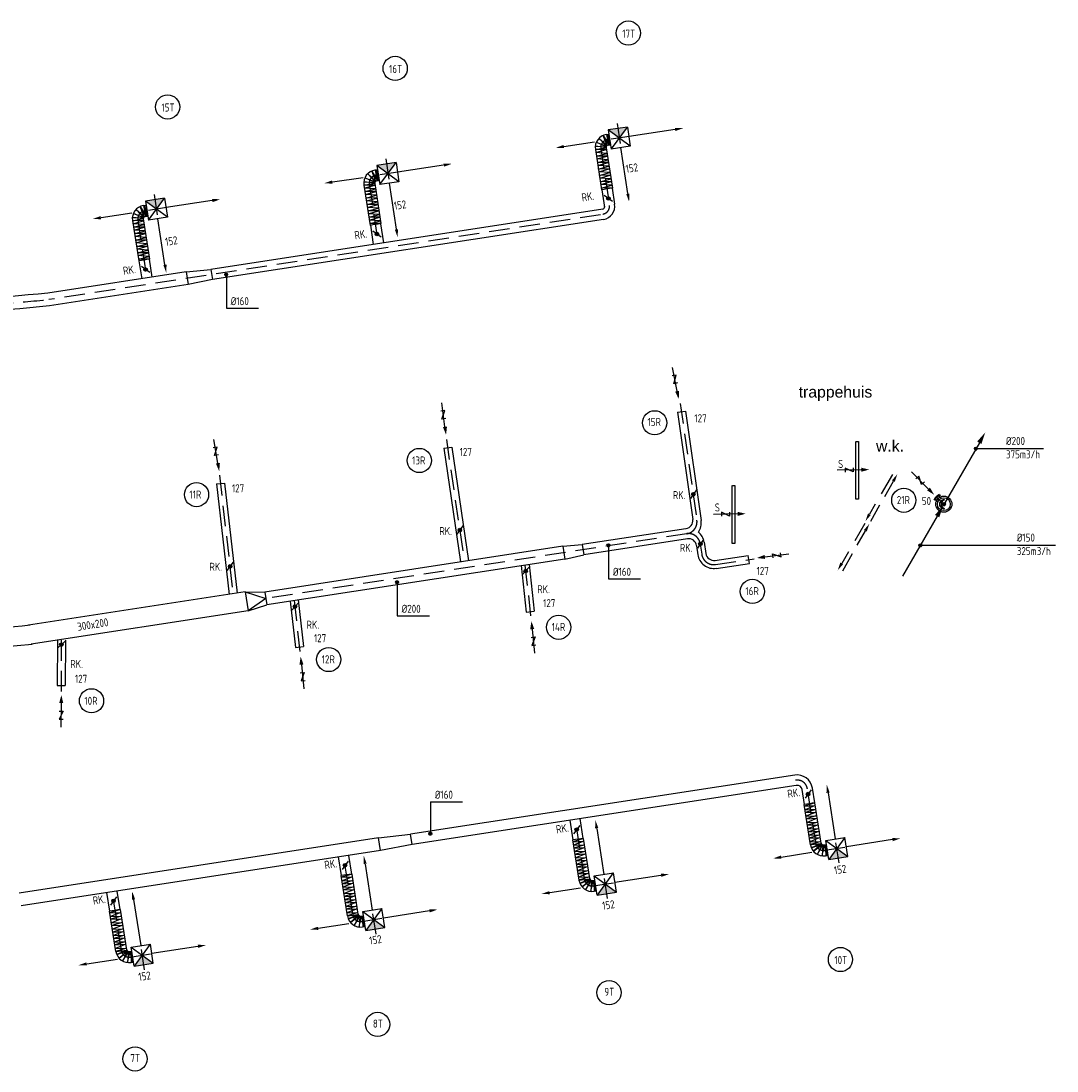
# Model space of a CAD drawing. Extents: x -329827 to 339781, y -55429 to 69134.
# Tile 139 of 139: x 323703 to 339781, y 11143 to 27437. Entities that reach past the tile are written whole.
import ezdxf

# ---------------------------------------------------------------- set-up
doc = ezdxf.new("R2010")
doc.units = 0
doc.header["$LTSCALE"] = 50
doc.linetypes.add('2322109', pattern=[10, 5, -2, 1, -2])
doc.linetypes.add('HIDDEN', pattern=[9.525, 6.35, -3.175])
doc.layers.get('0').update_dxf_attribs({"linetype": 'CONTINUOUS'})
for name, color, linetype in [('57LB', 5, 'CONTINUOUS'), ('BOUWTEKST', 2, 'CONTINUOUS'), ('WM531---', 1, 'CONTINUOUS')]:
    doc.layers.add(name, color=color, linetype=linetype)
doc.styles.add('ISO25', font='ISO', dxfattribs={"width": 0.9, "height": 125})
doc.styles.get("Standard").update_dxf_attribs({"font": 'ARIAL.TTF'})

# ---------------------------------------------------------------- blocks, each defined once
blk = doc.blocks.new('CIRC1MM')
at = {"color": 2, "linetype": 'Continuous'}
for p, q in [((-0.5, 0), (0.5, 0)), ((-0.49, 0.1), (0.49, 0.1)), ((-0.46, 0.2), (0.46, 0.2)), ((-0.4, 0.3), (0.4, 0.3)), ((-0.3, 0.4), (0.3, 0.4)), ((-0.49, -0.1), (0.49, -0.1)), ((-0.46, -0.2), (0.46, -0.2)), ((-0.4, -0.3), (0.4, -0.3)), ((-0.3, -0.4), (0.3, -0.4))]:
    blk.add_line(p, q, dxfattribs=at)
blk.add_circle((0, 0), 0.5, dxfattribs=at)
blk = doc.blocks.new('AFVRE')
at = {"color": 2, "linetype": 'Continuous'}
for p, q in [((0, -2.5), (0, -10)), ((0.625, -5), (-0.625, -7.5)), ((-0.625, -5), (0.625, -5)), ((-0.625, -7.5), (0.625, -7.5))]:
    blk.add_line(p, q, dxfattribs=at)
blk.add_solid([(-0.625, -2.5), (0.625, -2.5), (0, 0)], dxfattribs=at)
blk = doc.blocks.new('DFGT')
at = {"color": 2, "linetype": 'Continuous'}
for p, q in [((116773, -14056), (116598, -14360)), ((116506, -14519), (116416, -14675)), ((116344, -14817), (116187, -15089)), ((116089, -15260), (115986, -15437))]:
    blk.add_line(p, q, dxfattribs=at)
at = {"color": 2, "linetype": 'HIDDEN'}
for p, q in [((116653, -14398), (116787, -14161)), ((116435, -14783), (116579, -14529)), ((116227, -15155), (116354, -14932)), ((116001, -15554), (116154, -15284))]:
    blk.add_line(p, q, dxfattribs=at)
at = {"color": 2, "linetype": 'Continuous'}
for points in [[(116765, -14149), (116809, -14174), (116849, -14053)], [(116437, -14687), (116394, -14662), (116353, -14783)], [(116332, -14919), (116375, -14944), (116415, -14823)], [(116008, -15449), (115965, -15424), (115924, -15545)]]:
    blk.add_solid(points, dxfattribs=at)
at = {"layer": '57LB', "color": 1, "linetype": 'HIDDEN'}
for p, q in [((112499, -8610), (112568, -9059)), ((112371, -8947), (112341, -8782)), ((112722, -8808), (112311, -8871)), ((112246, -9001), (112385, -9907)), ((108909, -9162), (108977, -9611)), ((109131, -9360), (108720, -9423)), ((108779, -9499), (108750, -9334)), ((108654, -9552), (108795, -10477)), ((105316, -9714), (105385, -10163)), ((105539, -9911), (105128, -9975)), ((105187, -10051), (105157, -9885)), ((112240, -10028), (103679, -11344)), ((105062, -10104), (105201, -11008)), ((113478, -12955), (113737, -14766)), ((109850, -13513), (110128, -15407)), ((106330, -14069), (106538, -15908)), ((113580, -14978), (107049, -15982)), ((113791, -15137), (113813, -15296)), ((111069, -15464), (111163, -16295)), ((114026, -15455), (114629, -15366)), ((107488, -16015), (107582, -16847)), ((103873, -16630), (103872, -17441)), ((115587, -19788), (115453, -18936)), ((111996, -20335), (111852, -19409)), ((115945, -20087), (115875, -19638)), ((115720, -19805), (115742, -19972)), ((115722, -19890), (116133, -19826)), ((108399, -20887), (108257, -19982)), ((112353, -20639), (112283, -20190)), ((112128, -20357), (112150, -20523)), ((112130, -20442), (112541, -20378)), ((104809, -21443), (104665, -20534)), ((108760, -21191), (108689, -20742)), ((108535, -20909), (108557, -21076)), ((108537, -20994), (108947, -20930)), ((105167, -21743), (105096, -21294)), ((104941, -21461), (104963, -21628)), ((104943, -21546), (105354, -21482))]:
    blk.add_line(p, q, dxfattribs=at)
at = {"layer": '57LB', "color": 1, "linetype": 'Continuous'}
for p, q in [((112345, -8954), (112283, -8797)), ((112283, -8797), (112371, -8947)), ((112341, -8782), (112388, -8945)), ((112332, -8973), (112176, -8903)), ((112176, -8903), (112335, -8964)), ((112335, -8964), (112221, -8844)), ((112221, -8844), (112345, -8954)), ((112346, -8866), (112386, -8860)), ((112328, -8984), (112161, -8965)), ((112161, -8965), (112332, -8973)), ((112162, -9017), (112328, -8984)), ((112333, -9015), (112162, -9017)), ((112169, -9062), (112332, -9017)), ((112341, -9075), (112169, -9062)), ((112176, -9118), (112341, -9075)), ((112347, -9116), (112176, -9118)), ((112185, -9161), (112348, -9116)), ((112357, -9174), (112185, -9161)), ((112192, -9217), (112357, -9174)), ((112364, -9215), (112192, -9217)), ((112199, -9262), (112362, -9217)), ((112371, -9275), (112199, -9262)), ((112206, -9318), (112371, -9275)), ((108630, -9395), (108754, -9506)), ((108744, -9516), (108630, -9395)), ((108692, -9348), (108779, -9499)), ((108754, -9506), (108692, -9348)), ((108750, -9334), (108797, -9496)), ((108755, -9417), (108795, -9411)), ((112378, -9316), (112206, -9318)), ((112216, -9361), (112379, -9316)), ((112388, -9374), (112216, -9361)), ((112223, -9417), (112388, -9374)), ((112394, -9415), (112223, -9417)), ((112230, -9459), (112393, -9414)), ((108570, -9516), (108741, -9525)), ((108737, -9536), (108570, -9516)), ((108570, -9568), (108737, -9536)), ((108741, -9567), (108570, -9568)), ((108577, -9614), (108740, -9569)), ((108585, -9454), (108744, -9516)), ((108741, -9525), (108585, -9454)), ((112402, -9472), (112230, -9459)), ((112237, -9515), (112402, -9472)), ((112408, -9513), (112237, -9515)), ((112246, -9558), (112409, -9513)), ((112418, -9571), (112246, -9558)), ((112253, -9614), (112418, -9571)), ((112425, -9612), (112253, -9614)), ((108749, -9627), (108577, -9614)), ((108584, -9669), (108749, -9627)), ((108755, -9668), (108584, -9669)), ((108594, -9713), (108757, -9668)), ((108766, -9726), (108594, -9713)), ((108601, -9768), (108766, -9726)), ((108772, -9767), (108601, -9768)), ((108608, -9814), (108771, -9769)), ((105100, -9900), (105187, -10051)), ((105162, -10057), (105100, -9900)), ((105157, -9885), (105204, -10048)), ((108780, -9827), (108608, -9814)), ((108615, -9869), (108780, -9827)), ((108786, -9868), (108615, -9869)), ((108624, -9913), (108787, -9868)), ((108796, -9926), (108624, -9913)), ((108631, -9968), (108796, -9926)), ((104977, -10068), (105149, -10077)), ((105145, -10088), (104977, -10068)), ((104978, -10121), (105145, -10088)), ((104993, -10007), (105152, -10068)), ((105149, -10077), (104993, -10007)), ((105038, -9947), (105162, -10057)), ((105152, -10068), (105038, -9947)), ((105163, -9969), (105203, -9963)), ((108802, -9967), (108631, -9968)), ((108638, -10011), (108801, -9966)), ((108810, -10024), (108638, -10011)), ((108645, -10066), (108810, -10024)), ((108816, -10065), (108645, -10066)), ((108654, -10110), (108817, -10065)), ((105149, -10119), (104978, -10121)), ((104985, -10166), (105148, -10121)), ((105157, -10179), (104985, -10166)), ((104992, -10221), (105157, -10179)), ((105163, -10220), (104992, -10221)), ((105002, -10265), (105165, -10220)), ((105174, -10278), (105002, -10265)), ((108826, -10123), (108654, -10110)), ((108661, -10165), (108826, -10123)), ((108832, -10164), (108661, -10165)), ((105009, -10320), (105174, -10278)), ((105180, -10319), (105009, -10320)), ((105016, -10366), (105179, -10320)), ((105188, -10379), (105016, -10366)), ((105023, -10421), (105188, -10379)), ((105194, -10420), (105023, -10421)), ((105033, -10465), (105196, -10419)), ((105205, -10478), (105033, -10465)), ((105040, -10520), (105205, -10478)), ((105211, -10519), (105040, -10520)), ((105046, -10563), (105209, -10517)), ((105218, -10576), (105046, -10563)), ((105053, -10618), (105218, -10576)), ((105224, -10617), (105053, -10618)), ((105063, -10662), (105226, -10617)), ((105235, -10675), (105063, -10662)), ((105070, -10717), (105235, -10675)), ((105241, -10716), (105070, -10717)), ((106437, -10986), (106437, -11479)), ((106437, -11479), (106934, -11479)), ((118067, -13655), (119115, -13655)), ((117570, -14519), (117464, -14413)), ((112368, -15187), (112368, -15679)), ((117206, -15156), (119302, -15156)), ((109088, -15761), (109088, -16253)), ((112368, -15679), (112865, -15679)), ((109088, -16253), (109586, -16253)), ((109604, -19138), (110101, -19138)), ((109604, -19140), (109604, -19632)), ((115570, -19155), (115406, -19206)), ((115406, -19206), (115576, -19196)), ((115576, -19196), (115416, -19261)), ((115416, -19261), (115585, -19254)), ((115584, -19255), (115420, -19305)), ((115420, -19305), (115590, -19296)), ((115590, -19296), (115430, -19360)), ((115430, -19360), (115600, -19354)), ((115601, -19352), (115437, -19403)), ((115437, -19403), (115607, -19393)), ((115607, -19393), (115447, -19458)), ((115447, -19458), (115616, -19451)), ((115615, -19452), (115451, -19502)), ((115451, -19502), (115621, -19493)), ((115621, -19493), (115461, -19557)), ((115461, -19557), (115630, -19551)), ((115632, -19552), (115468, -19602)), ((111979, -19706), (111815, -19757)), ((115468, -19602), (115639, -19593)), ((115639, -19593), (115479, -19657)), ((115479, -19657), (115648, -19651)), ((115646, -19651), (115483, -19702)), ((115483, -19702), (115653, -19693)), ((115653, -19693), (115493, -19757)), ((111815, -19757), (111985, -19748)), ((111985, -19748), (111825, -19812)), ((111825, -19812), (111994, -19806)), ((111993, -19806), (111829, -19856)), ((111829, -19856), (111999, -19847)), ((111999, -19847), (111839, -19911)), ((115493, -19757), (115662, -19751)), ((115664, -19752), (115500, -19802)), ((115500, -19802), (115668, -19783)), ((115668, -19783), (115515, -19852)), ((115515, -19852), (115676, -19792)), ((115676, -19792), (115549, -19906)), ((115549, -19906), (115681, -19800)), ((115681, -19800), (115609, -19949)), ((115609, -19949), (115694, -19807)), ((115683, -19975), (115720, -19805)), ((115694, -19807), (115683, -19975)), ((115742, -19972), (115737, -19803)), ((111839, -19911), (112008, -19905)), ((112009, -19904), (111846, -19954)), ((111846, -19954), (112016, -19945)), ((112016, -19945), (111856, -20009)), ((111856, -20009), (112025, -20003)), ((112023, -20003), (111860, -20053)), ((115722, -19890), (115762, -19884)), ((111860, -20053), (112030, -20044)), ((112030, -20044), (111870, -20108)), ((111870, -20108), (112039, -20102)), ((112041, -20103), (111877, -20153)), ((111877, -20153), (112047, -20144)), ((112047, -20144), (111887, -20209)), ((111887, -20209), (112056, -20203)), ((112055, -20203), (111891, -20253)), ((108385, -20259), (108221, -20309)), ((108221, -20309), (108391, -20300)), ((108391, -20300), (108231, -20364)), ((108231, -20364), (108400, -20358)), ((108399, -20358), (108235, -20409)), ((111891, -20253), (112061, -20244)), ((112061, -20244), (111901, -20308)), ((111901, -20308), (112070, -20302)), ((112072, -20303), (111908, -20353)), ((111908, -20353), (112076, -20334)), ((112076, -20334), (111923, -20403)), ((111923, -20403), (112084, -20343)), ((112084, -20343), (111956, -20458)), ((111956, -20458), (112089, -20351)), ((112089, -20351), (112017, -20500)), ((112017, -20500), (112102, -20358)), ((112090, -20527), (112128, -20357)), ((112102, -20358), (112090, -20527)), ((112150, -20523), (112145, -20354)), ((108235, -20409), (108405, -20400)), ((108405, -20400), (108245, -20464)), ((108245, -20464), (108414, -20458)), ((108415, -20456), (108252, -20506)), ((108252, -20506), (108422, -20497)), ((108422, -20497), (108262, -20561)), ((112130, -20442), (112169, -20436)), ((108262, -20561), (108431, -20555)), ((108430, -20555), (108266, -20606)), ((108266, -20606), (108436, -20596)), ((108436, -20596), (108276, -20661)), ((108276, -20661), (108445, -20655)), ((108447, -20656), (108283, -20706)), ((104790, -20811), (104627, -20862)), ((104627, -20862), (104797, -20853)), ((104797, -20853), (104637, -20917)), ((108283, -20706), (108453, -20697)), ((108453, -20697), (108293, -20761)), ((108293, -20761), (108462, -20755)), ((108461, -20755), (108297, -20806)), ((108297, -20806), (108467, -20796)), ((108467, -20796), (108307, -20861)), ((108307, -20861), (108476, -20854)), ((108478, -20856), (108314, -20906)), ((104637, -20917), (104806, -20911)), ((104805, -20911), (104641, -20961)), ((104641, -20961), (104811, -20952)), ((104811, -20952), (104651, -21016)), ((104651, -21016), (104820, -21010)), ((104822, -21008), (104658, -21059)), ((108314, -20906), (108483, -20887)), ((108483, -20887), (108330, -20956)), ((108330, -20956), (108490, -20896)), ((108490, -20896), (108363, -21010)), ((108363, -21010), (108496, -20904)), ((108496, -20904), (108424, -21053)), ((108424, -21053), (108509, -20910)), ((108497, -21079), (108535, -20909)), ((108509, -20910), (108497, -21079)), ((108537, -20994), (108576, -20988)), ((108557, -21076), (108552, -20906)), ((104658, -21059), (104828, -21050)), ((104828, -21050), (104668, -21114)), ((104668, -21114), (104837, -21108)), ((104836, -21108), (104672, -21158)), ((104672, -21158), (104842, -21149)), ((104842, -21149), (104682, -21213)), ((104682, -21213), (104851, -21207)), ((104853, -21208), (104689, -21259)), ((104689, -21259), (104860, -21249)), ((104860, -21249), (104700, -21314)), ((104700, -21314), (104869, -21307)), ((104867, -21308), (104704, -21358)), ((104704, -21358), (104874, -21349)), ((104874, -21349), (104714, -21413)), ((104714, -21413), (104883, -21407)), ((104885, -21408), (104721, -21459)), ((104721, -21459), (104890, -21439)), ((104890, -21439), (104736, -21508)), ((104736, -21508), (104897, -21448)), ((104897, -21448), (104770, -21563)), ((104770, -21563), (104902, -21456)), ((104902, -21456), (104831, -21605)), ((104831, -21605), (104915, -21463)), ((104904, -21632), (104941, -21461)), ((104915, -21463), (104904, -21632)), ((104963, -21628), (104959, -21459)), ((104943, -21546), (104983, -21540))]:
    blk.add_line(p, q, dxfattribs=at)
at = {"layer": '57LB', "color": 3, "linetype": 'Continuous'}
for p, q in [((112334, -8782), (112363, -8777)), ((112359, -8950), (112389, -8945)), ((112162, -9015), (112258, -9640)), ((112330, -8990), (112426, -9613)), ((108743, -9333), (108772, -9329)), ((108571, -9567), (108666, -10192)), ((108739, -9541), (108834, -10165)), ((108768, -9501), (108798, -9497)), ((112430, -9822), (112300, -9728)), ((105150, -9885), (105180, -9881)), ((105147, -10093), (105243, -10717)), ((105176, -10053), (105206, -10049)), ((104979, -10119), (105075, -10744)), ((108837, -10374), (108707, -10280)), ((105247, -10925), (105117, -10832)), ((116204, -14443), (116204, -13546)), ((116210, -13546), (116245, -13546)), ((116245, -13546), (116245, -14443)), ((113730, -14298), (113637, -14429)), ((114287, -15128), (114287, -14231)), ((114293, -14231), (114329, -14231)), ((114329, -14231), (114329, -15128)), ((116245, -14443), (116204, -14443)), ((117478, -14480), (117441, -14443)), ((117531, -14427), (117494, -14390)), ((110107, -14855), (110014, -14986)), ((113839, -15069), (113746, -15200)), ((114329, -15128), (114287, -15128)), ((106542, -15420), (106445, -15547)), ((111135, -15497), (111029, -15617)), ((107554, -16048), (107448, -16168)), ((103935, -16644), (103816, -16751)), ((115511, -18954), (115416, -19083)), ((115501, -19804), (115403, -19179)), ((115669, -19777), (115571, -19154)), ((111921, -19505), (111825, -19634)), ((112077, -20329), (111980, -19705)), ((111909, -20355), (111812, -19730)), ((115709, -19806), (115738, -19802)), ((115735, -19974), (115765, -19970)), ((108326, -20058), (108231, -20186)), ((108315, -20907), (108218, -20283)), ((108483, -20881), (108386, -20258)), ((112117, -20358), (112146, -20353)), ((112143, -20526), (112173, -20521)), ((104732, -20610), (104636, -20739)), ((104722, -21460), (104623, -20835)), ((104890, -21433), (104792, -20810)), ((108523, -20910), (108553, -20905)), ((108550, -21078), (108579, -21073)), ((104930, -21462), (104960, -21458)), ((104957, -21630), (104986, -21626))]:
    blk.add_line(p, q, dxfattribs=at)
at = {"layer": '57LB', "color": 2, "linetype": 'Continuous'}
for p, q in [((112660, -8666), (112363, -8711)), ((112363, -8711), (112409, -9008)), ((112705, -8962), (112363, -8711)), ((112363, -8777), (112389, -8945)), ((112411, -9007), (112660, -8666)), ((112660, -8666), (112705, -8962)), ((113399, -8704), (112685, -8814)), ((111674, -8969), (112151, -8896)), ((112705, -8962), (112409, -9008)), ((112667, -9699), (112557, -8985)), ((109069, -9218), (108772, -9263)), ((109114, -9515), (108772, -9263)), ((108772, -9263), (108817, -9560)), ((108820, -9559), (109069, -9218)), ((109069, -9218), (109114, -9515)), ((109808, -9257), (109094, -9366)), ((108083, -9519), (108560, -9447)), ((108772, -9329), (108798, -9497)), ((109114, -9515), (108817, -9560)), ((109074, -10252), (108966, -9537)), ((105476, -9769), (105180, -9815)), ((105228, -10111), (105476, -9769)), ((105476, -9769), (105522, -10066)), ((105522, -10066), (105180, -9815)), ((105180, -9815), (105225, -10111)), ((105180, -9881), (105206, -10049)), ((106216, -9808), (105501, -9917)), ((104491, -10072), (104968, -9999)), ((105522, -10066), (105225, -10111)), ((105483, -10803), (105374, -10089)), ((105812, -10915), (105843, -11112)), ((106197, -10876), (106221, -11034)), ((113437, -13092), (113561, -13074)), ((109809, -13650), (109933, -13632)), ((118123, -13565), (117584, -14499)), ((106284, -14205), (106408, -14191)), ((117469, -14703), (116930, -15637)), ((111958, -15146), (111982, -15304)), ((111658, -15172), (111688, -15370)), ((114555, -15438), (114536, -15314)), ((106730, -15879), (107049, -15982)), ((106730, -15879), (106775, -16176)), ((107034, -15883), (107064, -16080)), ((107049, -15982), (106775, -16176)), ((111091, -16193), (111215, -16179)), ((107510, -16744), (107634, -16730)), ((103811, -17331), (103936, -17331)), ((115774, -18999), (115886, -19713)), ((112184, -19550), (112295, -20264)), ((108826, -19894), (108795, -19697)), ((109318, -19799), (109293, -19640)), ((115738, -19736), (116035, -19689)), ((116032, -19690), (115785, -20032)), ((116081, -19986), (116035, -19689)), ((115785, -20032), (115738, -19736)), ((115738, -19736), (116081, -19986)), ((115765, -19970), (115738, -19802)), ((116772, -19725), (116058, -19838)), ((115048, -19996), (115524, -19921)), ((115785, -20032), (116081, -19986)), ((108589, -20103), (108701, -20817)), ((112146, -20287), (112443, -20241)), ((112192, -20584), (112146, -20287)), ((112146, -20287), (112489, -20538)), ((112173, -20521), (112146, -20353)), ((112441, -20242), (112192, -20584)), ((112489, -20538), (112443, -20241)), ((113180, -20279), (112466, -20390)), ((111455, -20547), (111932, -20473)), ((104995, -20655), (105108, -21369)), ((112192, -20584), (112489, -20538)), ((108553, -20840), (108849, -20793)), ((108599, -21136), (108553, -20840)), ((108553, -20840), (108896, -21090)), ((108847, -20794), (108599, -21136)), ((108896, -21090), (108849, -20793)), ((109586, -20830), (108872, -20941)), ((108579, -21073), (108553, -20905)), ((107862, -21100), (108339, -21025)), ((108599, -21136), (108896, -21090)), ((104959, -21392), (105256, -21345)), ((105006, -21688), (104959, -21392)), ((104959, -21392), (105302, -21642)), ((104986, -21626), (104960, -21458)), ((105253, -21346), (105006, -21688)), ((105302, -21642), (105256, -21345)), ((105993, -21381), (105279, -21493)), ((104269, -21653), (104746, -21578)), ((105006, -21688), (105302, -21642))]:
    blk.add_line(p, q, dxfattribs=at)
at = {"layer": '57LB', "linetype": 'Continuous'}
for p, q in [((112364, -8782), (112374, -8781)), ((112388, -8940), (112398, -8939)), ((108773, -9334), (108783, -9332)), ((108797, -9492), (108807, -9490)), ((105181, -9886), (105190, -9884)), ((105205, -10044), (105215, -10042)), ((108671, -10191), (108716, -10489)), ((108829, -10166), (108874, -10464)), ((105080, -10743), (105122, -11021)), ((105238, -10717), (105281, -10996)), ((105812, -10915), (106197, -10876)), ((106221, -11034), (105843, -11112)), ((113437, -13092), (113675, -14757)), ((113561, -13074), (113804, -14774)), ((109809, -13650), (110068, -15416)), ((109933, -13632), (110192, -15397)), ((106284, -14205), (106478, -15918)), ((106408, -14191), (106602, -15899)), ((111658, -15172), (111958, -15146)), ((113852, -15110), (113877, -15285)), ((111688, -15370), (111982, -15304)), ((113733, -15163), (113753, -15303)), ((114019, -15391), (114536, -15315)), ((111009, -15473), (111091, -16193)), ((111133, -15454), (111215, -16179)), ((114037, -15515), (114555, -15438)), ((106730, -15879), (107034, -15883)), ((106775, -16176), (107064, -16080)), ((107428, -16024), (107510, -16744)), ((107552, -16005), (107634, -16730)), ((103813, -16628), (103811, -17331)), ((103938, -16631), (103936, -17331)), ((115408, -19178), (115372, -18948)), ((115566, -19155), (115530, -18924)), ((111817, -19729), (111769, -19422)), ((111975, -19706), (111927, -19397)), ((108795, -19697), (109293, -19640)), ((109318, -19799), (108826, -19894)), ((115739, -19807), (115749, -19805)), ((108222, -20282), (108177, -19994)), ((108381, -20258), (108336, -19970)), ((115764, -19965), (115774, -19963)), ((112147, -20358), (112157, -20357)), ((104787, -20811), (104741, -20522)), ((112172, -20516), (112182, -20515)), ((104628, -20835), (104583, -20547)), ((108554, -20910), (108564, -20909)), ((108579, -21069), (108588, -21067)), ((104960, -21463), (104970, -21461)), ((104985, -21621), (104995, -21619))]:
    blk.add_line(p, q, dxfattribs=at)
at = {"layer": '57LB'}
for p, q in [((113566, -14899), (111958, -15146)), ((113594, -15056), (111982, -15304)), ((111658, -15172), (107034, -15883)), ((111688, -15370), (107064, -16080)), ((106730, -15879), (103363, -16397)), ((106775, -16176), (103408, -16693)), ((115256, -18724), (109293, -19640)), ((115280, -18882), (109318, -19799)), ((108795, -19697), (103221, -20554)), ((108826, -19894), (103252, -20751))]:
    blk.add_line(p, q, dxfattribs=at)
at = {"layer": '57LB', "color": 2}
for points in [[(112426, -9613, 0.000761), (112258, -9640, 0.01557)], [(108834, -10165, 0.000761), (108666, -10192, 0.01557)], [(105243, -10717, 0.000761), (105075, -10744, 0.01557)], [(115571, -19154, -0.000761), (115403, -19179, -0.01557)], [(111980, -19705, -0.000761), (111812, -19730, -0.01557)], [(108386, -20258, -0.000761), (108218, -20283, -0.01557)], [(104792, -20810, -0.000761), (104623, -20835, -0.01557)]]:
    blk.add_lwpolyline(points, format="xyb", dxfattribs=at)
at = {"layer": '57LB'}
for points in [[(112265, -9639), (112305, -9909, -0.123407)], [(112423, -9614), (112460, -9863, -0.123427)], [(112278, -9941), (106197, -10876, -0.123407)], [(112291, -10101), (106221, -11034, -0.123427)], [(105812, -10915), (103667, -11244, -0.020349), (98765, -11510, -0.123405)], [(105843, -11112), (103691, -11443, -0.020387), (98764, -11710, -0.123429)]]:
    blk.add_lwpolyline(points, format="xyb", dxfattribs=at)
at = {"layer": '57LB', "color": 2, "linetype": 'Continuous'}
for centre, radius in [((112674, -7208), 188), ((109056, -7757), 188), ((105524, -8354), 188), ((112365, -9775), 27.5), ((112365, -9775), 22.5), ((112365, -9775), 17.5), ((112365, -9775), 12.5), ((112365, -9775), 7.5), ((108772, -10327), 27.5), ((108772, -10327), 22.5), ((108772, -10327), 17.5), ((108772, -10327), 12.5), ((108772, -10327), 7.5), ((105182, -10878), 27.5), ((105182, -10878), 22.5), ((105182, -10878), 17.5), ((105182, -10878), 12.5), ((105182, -10878), 7.5), ((113083, -13256), 188), ((109430, -13841), 188), ((105973, -14370), 188), ((113684, -14363), 27.5), ((116949, -14458), 188), ((113684, -14363), 22.5), ((113684, -14363), 17.5), ((113684, -14363), 12.5), ((113684, -14363), 7.5), ((110060, -14921), 27.5), ((110060, -14921), 22.5), ((110060, -14921), 17.5), ((110060, -14921), 12.5), ((110060, -14921), 7.5), ((113793, -15135), 27.5), ((113793, -15135), 22.5), ((113793, -15135), 17.5), ((113793, -15135), 12.5), ((113793, -15135), 7.5), ((106494, -15484), 27.5), ((106494, -15484), 22.5), ((106494, -15484), 17.5), ((106494, -15484), 12.5), ((106494, -15484), 7.5), ((111082, -15557), 27.5), ((111082, -15557), 22.5), ((111082, -15557), 17.5), ((111082, -15557), 12.5), ((111082, -15557), 7.5), ((114600, -15873), 188), ((107501, -16108), 27.5), ((107501, -16108), 22.5), ((107501, -16108), 17.5), ((107501, -16108), 12.5), ((107501, -16108), 7.5), ((111593, -16429), 188), ((103875, -16698), 27.5), ((103875, -16698), 22.5), ((103875, -16698), 17.5), ((103875, -16698), 12.5), ((103875, -16698), 7.5), ((108025, -16930), 188), ((104343, -17570), 188), ((115464, -19018), 27.5), ((115464, -19018), 22.5), ((115464, -19018), 17.5), ((115464, -19018), 12.5), ((115464, -19018), 7.5), ((111873, -19569), 27.5), ((111873, -19569), 22.5), ((111873, -19569), 17.5), ((111873, -19569), 12.5), ((111873, -19569), 7.5), ((108278, -20122), 27.5), ((108278, -20122), 22.5), ((108278, -20122), 17.5), ((108278, -20122), 12.5), ((108278, -20122), 7.5), ((104684, -20675), 27.5), ((104684, -20675), 22.5), ((104684, -20675), 17.5), ((104684, -20675), 12.5), ((104684, -20675), 7.5), ((115966, -21585), 188), ((112375, -22099), 188), ((108783, -22592), 188), ((105019, -23127), 188)]:
    blk.add_circle(centre, radius, dxfattribs=at)
at = {"layer": '57LB', "color": 1, "linetype": 'Continuous'}
blk.add_circle((117570, -14519), 125, dxfattribs=at)
at = {"layer": '57LB', "color": 3, "linetype": 'Continuous'}
blk.add_circle((117570, -14519), 100, dxfattribs=at)
for centre, radius, start, end in [((112365, -8984), 205, 98.744, 188.744), ((112365, -8984), 35, 98.744, 188.744), ((108773, -9536), 205, 98.6544, 188.6544), ((108773, -9536), 35, 98.6544, 188.6544), ((105181, -10088), 205, 98.744, 188.744), ((105181, -10088), 35, 98.744, 188.744), ((117570, -14519), 165, 112.9297, 157.447), ((117570, -14519), 150, 110.564, 159.8127), ((115703, -19772), 205, 188.9318, 278.9318), ((115703, -19772), 35, 188.9318, 278.9318), ((112111, -20323), 205, 188.8358, 278.8358), ((112111, -20323), 35, 188.8358, 278.8358), ((108518, -20876), 205, 188.9055, 278.9055), ((108518, -20876), 35, 188.9055, 278.9055), ((104925, -21428), 205, 188.9756, 278.9756), ((104925, -21428), 35, 188.9756, 278.9756)]:
    blk.add_arc(centre, radius, start, end, dxfattribs=at)
at = {"layer": '57LB', "color": 1, "linetype": 'HIDDEN'}
for centre, radius, start, end in [((112365, -8984), 120, 98.744, 188.744), ((108773, -9536), 120, 98.6544, 188.6544), ((112262, -9898), 120, 277.226, 7.226), ((105181, -10088), 120, 98.744, 188.744), ((97959, 48820), 60435, 264.21866, 275.43131), ((113552, -14792), 188, 278.7403, 8.1396), ((113605, -15163), 188, 8.1396, 98.7403), ((113999, -15269), 188, 188.1396, 278.3735), ((115295, -18961), 160, 8.9318, 98.7403), ((115703, -19772), 120, 188.9318, 278.9318), ((112111, -20323), 120, 188.8358, 278.8358), ((108518, -20876), 120, 188.9055, 278.9055), ((104925, -21428), 120, 188.9756, 278.9756)]:
    blk.add_arc(centre, radius, start, end, dxfattribs=at)
at = {"layer": '57LB', "linetype": 'Continuous'}
for centre, radius, start, end in [((112270, -9907), 35, 279.5411, 9.5411), ((112258, -9898), 205, 279.5411, 9.5411), ((113551, -14775), 125, 278.7403, 8.1396), ((113556, -14809), 250, 325.2931, 8.1396), ((113604, -15146), 250, 8.1396, 50.9862), ((113609, -15180), 125, 8.1396, 98.7403), ((114001, -15267), 250, 188.1396, 278.3735), ((114001, -15267), 125, 188.1396, 278.3735), ((115293, -18961), 240, 8.9318, 98.7403), ((115293, -18961), 80, 8.9318, 98.7403)]:
    blk.add_arc(centre, radius, start, end, dxfattribs=at)
at = {"layer": '57LB', "color": 2, "linetype": 'Continuous'}
for centre, start, end in [((117570, -14519), 79.9214, 280.0786), ((117594, -14519), 100.0786, 259.9214)]:
    blk.add_arc(centre, 67.5, start, end, dxfattribs=at)
at = {"layer": '57LB'}
for radius, start in [(56957, 260.4891), (56657, 273.3516)]:
    blk.add_arc((98117, 40018), radius, start, 275.342, dxfattribs=at)
at = {"layer": '57LB', "color": 2, "linetype": 'Continuous'}
for points in [[(112660, -8666), (112363, -8711), (112534, -8837)], [(113398, -8679), (113406, -8728), (113525, -8684)], [(111675, -8994), (111667, -8945), (111548, -8988)], [(109069, -9218), (108772, -9263), (108943, -9389)], [(109807, -9232), (109815, -9281), (109934, -9238)], [(108084, -9545), (108076, -9495), (107956, -9539)], [(105476, -9769), (105180, -9815), (105351, -9940)], [(112692, -9698), (112642, -9706), (112686, -9826)], [(106215, -9782), (106222, -9832), (106342, -9788)], [(104492, -10098), (104484, -10048), (104364, -10092)], [(109099, -10251), (109050, -10258), (109094, -10378)], [(105508, -10802), (105459, -10809), (105503, -10929)], [(118088, -13547), (118153, -13585), (118214, -13404)], [(117434, -14686), (117499, -14723), (117560, -14542)], [(115749, -19000), (115798, -18992), (115754, -18873)], [(112158, -19551), (112208, -19544), (112164, -19424)], [(116771, -19700), (116778, -19749), (116898, -19705)], [(115785, -20032), (116081, -19986), (115910, -19861)], [(108564, -20104), (108613, -20096), (108569, -19976)], [(115049, -20022), (115041, -19972), (114921, -20016)], [(113179, -20253), (113187, -20303), (113306, -20259)], [(104969, -20656), (105019, -20648), (104975, -20529)], [(111456, -20572), (111449, -20523), (111329, -20566)], [(112192, -20584), (112489, -20538), (112318, -20413)], [(109585, -20804), (109593, -20854), (109713, -20810)], [(108599, -21136), (108896, -21090), (108724, -20965)], [(107863, -21125), (107855, -21076), (107736, -21120)], [(105992, -21355), (106000, -21405), (106119, -21361)], [(104270, -21678), (104262, -21629), (104143, -21673)], [(105006, -21688), (105302, -21642), (105131, -21517)]]:
    blk.add_solid(points, dxfattribs=at)
at = {"layer": '57LB', "linetype": 'Continuous'}
for p, xscale, yscale, zscale in [((106433, -10955), 45, 45, 45), ((118067, -13655), 45, 45, 45), ((117569, -14520), 50, 50, 50), ((112365, -15156), 45, 45, 45), ((117206, -15156), 45, 45, 45), ((109085, -15729), 45, 45, 45), ((109601, -19632), 45, 45, 45)]:
    blk.add_blockref('CIRC1MM', p, dxfattribs=dict(at, xscale=xscale, yscale=yscale, zscale=zscale))
for p, xscale, yscale, zscale, rotation in [((113456, -12889), 49.99999999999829, 50, 50, 190.9353974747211), ((109845, -13443), 49.99999999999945, 49.99999999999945, 49.99999999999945, 187.4189914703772), ((106325, -14007), 50.0000000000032, 50, 50, 189.3487062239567), ((116413, -13982), 49.99999999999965, 49.99999999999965, 49.99999999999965, 271.150351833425), ((117420, -14373), 50.00000000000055, 50.00000000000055, 50.00000000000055, 224.279694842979), ((114496, -14667), 49.99999999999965, 49.99999999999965, 49.99999999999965, 271.150351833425), ((114669, -15354), 50.00000000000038, 50.00000000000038, 50.00000000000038, 97.68019649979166), ((111170, -16334), 49.99999999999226, 50, 50, 5.759667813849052), ((107589, -16885), 49.99999999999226, 50, 50, 5.759667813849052), ((103875, -17480), 50.00000000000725, 50, 50, 359.2189998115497)]:
    blk.add_blockref('AFVRE', p, dxfattribs=dict(at, xscale=xscale, yscale=yscale, zscale=zscale, rotation=rotation))
at = {"layer": '57LB', "color": 2, "linetype": 'Continuous', "style": 'ISO25', "width": 0.9}
for s, p in [('17T', (112580, -7280)), ('16T', (108961, -7828)), ('15T', (105429, -8426)), ('%%c160', (106504, -11431)), ('15R', (112972, -13306)), ('127', (113699, -13248)), ('%%c200', (118535, -13600)), ('127', (110056, -13770)), ('375m3/h', (118535, -13808)), ('13R', (109319, -13903)), ('S', (115929, -13957)), ('11R', (105863, -14432)), ('127', (106522, -14335)), ('RK.', (113365, -14441)), ('21R', (116841, -14517)), ('50', (117229, -14533)), ('S', (114016, -14632)), ('RK.', (109742, -14999)), ('%%c150', (118703, -15100)), ('RK.', (113473, -15259)), ('325m3/h', (118703, -15309)), ('RK.', (106173, -15553)), ('%%c160', (112435, -15631)), ('127', (114664, -15617)), ('RK.', (111261, -15901)), ('16R', (114492, -15931)), ('%%c200', (109156, -16205)), ('127', (111351, -16117)), ('RK.', (107680, -16452)), ('14R', (111485, -16488)), ('127', (107795, -16661)), ('RK.', (104014, -17060)), ('12R', (107916, -16989)), ('127', (104086, -17291)), ('10R', (104233, -17633)), ('%%c160', (109671, -19090)), ('10T', (115872, -21656)), ('9T', (112302, -22149)), ('8T', (108710, -22642)), ('7T', (104946, -23177))]:
    blk.add_text(s, height=125, dxfattribs=at).set_placement(p)
for s, rotation, p in [('152', 8.7269, (112643, -9379)), ('RK.', 8.7269, (111959, -9824)), ('152', 8.6373, (109046, -9953)), ('RK.', 8.6373, (108434, -10410)), ('152', 8.7269, (105496, -10511)), ('RK.', 8.7269, (104842, -10962)), ('300x200', 9, (104133, -16485)), ('RK.', 8.9318, (115153, -19079)), ('RK.', 8.8358, (111562, -19629)), ('RK.', 8.9055, (107968, -20182)), ('152', 8.9318, (115876, -20264)), ('RK.', 8.9756, (104374, -20735)), ('152', 8.8358, (112280, -20815)), ('152', 8.9055, (108664, -21356)), ('152', 8.9756, (105081, -21919))]:
    blk.add_text(s, height=125, rotation=rotation, dxfattribs=at).set_placement(p)
at = {"layer": 'BOUWTEKST'}
for s, p in [('trappehuis', (115318, -12864)), ('w.k.', (116518, -13702))]:
    blk.add_text(s, height=175, dxfattribs=at).set_placement(p)

msp = doc.modelspace()

# ---------------------------------------------------------------- block references
at = {"layer": 'WM531---', "linetype": '2322109'}
msp.add_blockref('DFGT', (220454.2, 34458), dxfattribs=at)

doc.saveas('drawing.dxf')
